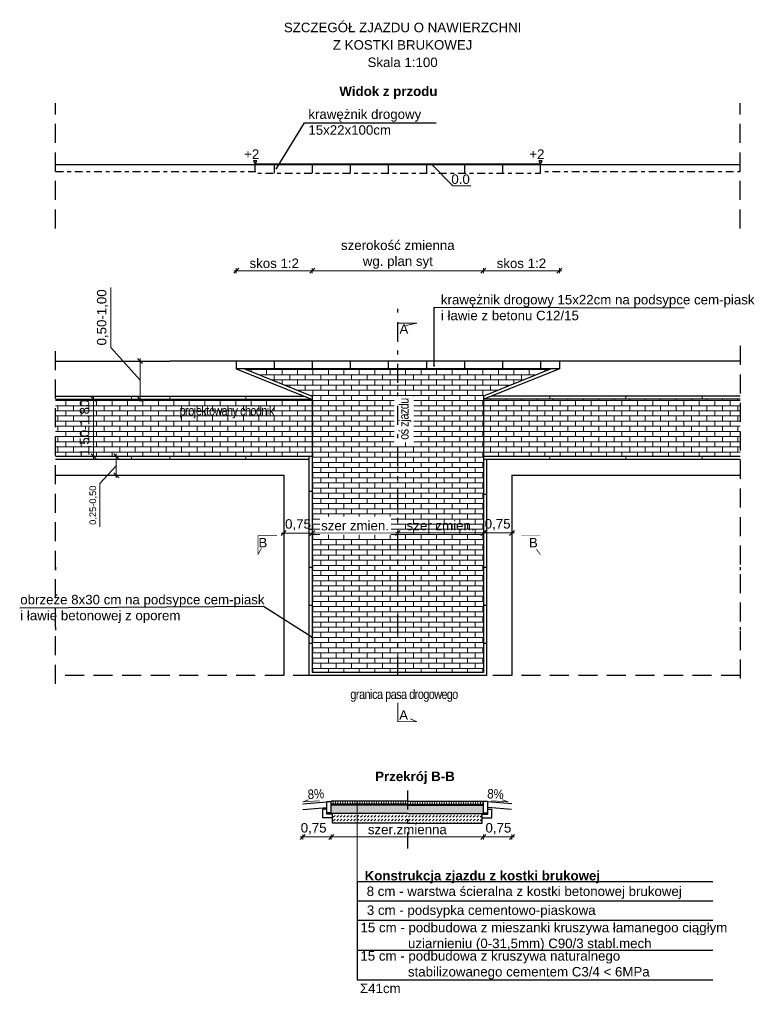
# Model space of a CAD drawing. Header units: metres. Extents: x -854 to 2789, y -128 to 3826.
# Tile 5 of 22: x 212 to 231, y 30 to 56. Entities that reach past the tile are written whole.
import ezdxf
from ezdxf.enums import TextEntityAlignment as Align

# ---------------------------------------------------------------- set-up
doc = ezdxf.new("R2010")
doc.units = ezdxf.units.M
for name, pattern in [('CIĄGŁA', [0]), ('DASHDOT', [1, 0.5, -0.25, 0, -0.25]), ('DASHDOTX2', [50.8, 25.4, -12.7, 0, -12.7]), ('HIDDEN', [0.375, 0.25, -0.125])]:
    doc.linetypes.add(name, pattern=pattern)
for name, color, linetype, lineweight in [('A opisy', 7, 'CIĄGŁA', 13), ('ACODR', 7, 'Continuous', 18), ('D_3_KRESKOWANIE', 7, 'Continuous', 0), ('D_3_OPIS', 7, 'Continuous', 0), ('D_3_WYMIAROWANIE', 7, 'Continuous', 0), ('HATCHE', 7, 'Continuous', 13), ('KRAWĘŻNIK', 7, 'Continuous', 30), ('opis warstw', 7, 'Continuous', 0)]:
    doc.layers.add(name, color=color, linetype=linetype, lineweight=lineweight)
doc.layers.add('OPISY_I_WYMIARY', color=7, linetype='Continuous')
doc.styles.add('opisy', font='arial.ttf', dxfattribs={"height": 0.175})
doc.styles.add('Style-Arial', font='arial.ttf')
doc.styles.add('wym 1do50', font='arial.ttf', dxfattribs={"height": 0.175})
doc.styles.add('WYMIARY', font='geniso.shx', dxfattribs={"width": 0.8})
doc.dimstyles.new('Podstawowy_0_5', dxfattribs={"dimtxt": 0.1, "dimasz": 0.05, "dimexe": 0.1, "dimexo": 0.25, "dimgap": 0.1, "dimtad": 1, "dimzin": 0, "dimdsep": 46, "dimtxsty": 'WYMIARY', "dimblk": 'ARCHTICK', "dimcen": 0.09, "dimclrt": 2, "dimadec": 0, "dimazin": 0, "dimtfac": 1, "dimtofl": 0, "dimtmove": 0, "dimatfit": 3, "dimldrblk": 'ARCHTICK', "dimfxl": 0.7, "dimfxlon": 1, "dimtolj": 1, "dimtzin": 0, "dimarcsym": 0})
doc.dimstyles.new('Wymiar_1 50', dxfattribs={"dimtxt": 0.175, "dimasz": 0.013125, "dimexe": 0.0175, "dimexo": 2.275, "dimgap": 0.065625, "dimtad": 1, "dimzin": 0, "dimtxsty": 'wym 1do50', "dimblk": 'znacznik wymiaru', "dimcen": 0.3, "dimse1": 1, "dimse2": 1, "dimadec": 0, "dimazin": 0, "dimtfac": 1, "dimtmove": 1, "dimatfit": 2, "dimfxl": 1, "dimtzin": 0, "dimlwd": -1, "dimlwe": 0, "dimarcsym": 0})
pattern_1 = [(0, (-16.16635, -0.77066), (0, 0.1354836), []), (90, (-16.16635, -0.77066), (-0.2032, 0.1354836), [0.1354836, -0.1354836])]

# ---------------------------------------------------------------- blocks, each defined once
blk = doc.blocks.new('_ARCHTICK')
at = {"color": 0, "linetype": 'ByBlock', "const_width": 0.15}
blk.add_lwpolyline([(-0.5, -0.5), (0.5, 0.5)], dxfattribs=at)
blk = doc.blocks.new('znacznik wymiaru')
at = {"color": 7}
for p, q in [((-5, -5), (5, 5)), ((-5, 0), (0, 0)), ((0, 5), (0, -5)), ((5, 0), (0, 0))]:
    blk.add_line(p, q, dxfattribs=at)
blk = doc.blocks.new('*D217')
at = {"layer": 'D_3_WYMIAROWANIE', "color": 0, "linetype": 'Continuous', "transparency": 16777216}
blk.add_line((219.338, 42.622), (221.562, 42.623), dxfattribs=at)
at = {"layer": 'Defpoints', "color": 0, "linetype": 'Continuous', "transparency": 16777216}
for p in [(219.325, 42.622), (221.575, 42.623), (221.575, 42.623)]:
    blk.add_point(p, dxfattribs=at)
at = {"layer": 'D_3_WYMIAROWANIE', "color": 0, "linetype": 'Continuous', "transparency": 16777216, "xscale": 0.013125, "yscale": 0.013125, "zscale": 0.013125}
for p, rotation in [((219.325, 42.622), 180.0354428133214), ((221.575, 42.623), 0.03544281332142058)]:
    blk.add_blockref('znacznik wymiaru', p, dxfattribs=dict(at, rotation=rotation))
at = {"layer": 'D_3_WYMIAROWANIE', "color": 0, "linetype": 'Continuous', "transparency": 16777216, "insert": (220.45, 42.815), "char_height": 0.175, "attachment_point": 5, "rotation": 0.0354, "style": 'wym 1do50'}
blk.add_mtext('{\\H1.42857x;szer zmien.}', dxfattribs=at)
blk = doc.blocks.new('*D218')
at = {"layer": 'D_3_WYMIAROWANIE', "color": 0, "linetype": 'Continuous', "transparency": 16777216}
blk.add_line((221.588, 42.623), (223.812, 42.625), dxfattribs=at)
at = {"layer": 'Defpoints', "color": 0, "linetype": 'Continuous', "transparency": 16777216}
for p in [(221.575, 42.623), (223.825, 42.625), (223.825, 42.625)]:
    blk.add_point(p, dxfattribs=at)
at = {"layer": 'D_3_WYMIAROWANIE', "color": 0, "linetype": 'Continuous', "transparency": 16777216, "xscale": 0.013125, "yscale": 0.013125, "zscale": 0.013125}
for p, rotation in [((221.575, 42.623), 180.0572703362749), ((223.825, 42.625), 0.05727033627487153)]:
    blk.add_blockref('znacznik wymiaru', p, dxfattribs=dict(at, rotation=rotation))
at = {"layer": 'D_3_WYMIAROWANIE', "color": 0, "linetype": 'Continuous', "transparency": 16777216, "insert": (222.7, 42.817), "char_height": 0.175, "attachment_point": 5, "rotation": 0.0573, "style": 'wym 1do50'}
blk.add_mtext('{\\H1.42857x;szer zmien.}', dxfattribs=at)
blk = doc.blocks.new('*D219')
at = {"layer": 'D_3_WYMIAROWANIE', "color": 0, "linetype": 'Continuous', "transparency": 16777216}
blk.add_line((219.312, 49.522), (217.338, 49.522), dxfattribs=at)
at = {"layer": 'Defpoints', "color": 0, "linetype": 'Continuous', "transparency": 16777216}
for p in [(217.325, 49.522), (217.325, 47.143), (219.325, 45.843)]:
    blk.add_point(p, dxfattribs=at)
at = {"layer": 'D_3_WYMIAROWANIE', "color": 0, "linetype": 'Continuous', "transparency": 16777216, "xscale": 0.013125, "yscale": 0.013125, "zscale": 0.013125, "rotation": 180}
blk.add_blockref('znacznik wymiaru', (217.325, 49.522), dxfattribs=at)
at = {"layer": 'D_3_WYMIAROWANIE', "color": 0, "linetype": 'Continuous', "transparency": 16777216, "xscale": 0.013125, "yscale": 0.013125, "zscale": 0.013125}
blk.add_blockref('znacznik wymiaru', (219.325, 49.522), dxfattribs=at)
at = {"layer": 'D_3_WYMIAROWANIE', "color": 0, "linetype": 'Continuous', "transparency": 16777216, "insert": (218.325, 49.715), "char_height": 0.175, "attachment_point": 5, "style": 'wym 1do50'}
blk.add_mtext('{\\H1.42857x;skos 1:2}', dxfattribs=at)
blk = doc.blocks.new('*D220')
at = {"layer": 'D_3_WYMIAROWANIE', "color": 0, "linetype": 'Continuous', "transparency": 16777216}
blk.add_line((223.838, 49.522), (225.812, 49.522), dxfattribs=at)
at = {"layer": 'Defpoints', "color": 0, "linetype": 'Continuous', "transparency": 16777216}
for p in [(225.825, 49.522), (225.825, 47.143), (223.825, 45.643)]:
    blk.add_point(p, dxfattribs=at)
at = {"layer": 'D_3_WYMIAROWANIE', "color": 0, "linetype": 'Continuous', "transparency": 16777216, "xscale": 0.013125, "yscale": 0.013125, "zscale": 0.013125, "rotation": 180}
blk.add_blockref('znacznik wymiaru', (223.825, 49.522), dxfattribs=at)
at = {"layer": 'D_3_WYMIAROWANIE', "color": 0, "linetype": 'Continuous', "transparency": 16777216, "xscale": 0.013125, "yscale": 0.013125, "zscale": 0.013125}
blk.add_blockref('znacznik wymiaru', (225.825, 49.522), dxfattribs=at)
at = {"layer": 'D_3_WYMIAROWANIE', "color": 0, "linetype": 'Continuous', "transparency": 16777216, "insert": (224.825, 49.715), "char_height": 0.175, "attachment_point": 5, "style": 'wym 1do50'}
blk.add_mtext('{\\H1.42857x;skos 1:2}', dxfattribs=at)
blk = doc.blocks.new('*D221')
at = {"layer": 'D_3_WYMIAROWANIE', "color": 0, "linetype": 'Continuous', "transparency": 16777216}
blk.add_line((219.338, 49.522), (223.812, 49.522), dxfattribs=at)
at = {"layer": 'Defpoints', "color": 0, "linetype": 'Continuous', "transparency": 16777216}
for p in [(223.825, 49.522), (219.325, 43.152), (223.825, 43.12)]:
    blk.add_point(p, dxfattribs=at)
at = {"layer": 'D_3_WYMIAROWANIE', "color": 0, "linetype": 'Continuous', "transparency": 16777216, "xscale": 0.013125, "yscale": 0.013125, "zscale": 0.013125, "rotation": 180}
blk.add_blockref('znacznik wymiaru', (219.325, 49.522), dxfattribs=at)
at = {"layer": 'D_3_WYMIAROWANIE', "color": 0, "linetype": 'Continuous', "transparency": 16777216, "xscale": 0.013125, "yscale": 0.013125, "zscale": 0.013125}
blk.add_blockref('znacznik wymiaru', (223.825, 49.522), dxfattribs=at)
at = {"layer": 'D_3_WYMIAROWANIE', "color": 0, "linetype": 'Continuous', "transparency": 16777216, "insert": (221.575, 49.946), "char_height": 0.175, "attachment_point": 5, "style": 'wym 1do50'}
blk.add_mtext('{\\H1.42857x;szerokość zmienna\\Pwg. plan syt}', dxfattribs=at)
blk = doc.blocks.new('_Dot')
at = {"color": 0, "linetype": 'ByBlock', "lineweight": -2}
blk.add_line((-0.5, 0), (-1, 0), dxfattribs=at)
at = {"color": 0, "linetype": 'ByBlock', "const_width": 0.5}
blk.add_lwpolyline([(-0.25, 0, 1), (0.25, 0, 1)], format="xyb", close=True, dxfattribs=at)
blk = doc.blocks.new('*D229')
at = {"layer": 'D_3_WYMIAROWANIE', "color": 0, "linetype": 'Continuous', "transparency": 16777216}
blk.add_line((219.088, 34.628), (219.812, 34.628), dxfattribs=at)
at = {"layer": 'Defpoints', "color": 0, "linetype": 'Continuous', "transparency": 16777216}
for p in [(219.075, 35.5), (219.825, 35.56), (219.825, 34.628)]:
    blk.add_point(p, dxfattribs=at)
at = {"layer": 'D_3_WYMIAROWANIE', "color": 0, "linetype": 'Continuous', "transparency": 16777216, "xscale": 0.013125, "yscale": 0.013125, "zscale": 0.013125, "rotation": 180}
blk.add_blockref('znacznik wymiaru', (219.075, 34.628), dxfattribs=at)
at = {"layer": 'D_3_WYMIAROWANIE', "color": 0, "linetype": 'Continuous', "transparency": 16777216, "xscale": 0.013125, "yscale": 0.013125, "zscale": 0.013125}
blk.add_blockref('znacznik wymiaru', (219.825, 34.628), dxfattribs=at)
at = {"layer": 'D_3_WYMIAROWANIE', "color": 0, "linetype": 'Continuous', "transparency": 16777216, "insert": (219.361, 34.844), "char_height": 0.175, "attachment_point": 5, "style": 'wym 1do50'}
blk.add_mtext('{\\H1.42857x;0,75}', dxfattribs=at)
blk = doc.blocks.new('*D230')
at = {"layer": 'D_3_WYMIAROWANIE', "color": 0, "linetype": 'Continuous', "transparency": 16777216}
blk.add_line((219.838, 34.628), (223.812, 34.628), dxfattribs=at)
at = {"layer": 'Defpoints', "color": 0, "linetype": 'Continuous', "transparency": 16777216}
for p in [(219.825, 35.56), (223.825, 35.56), (223.825, 34.628)]:
    blk.add_point(p, dxfattribs=at)
at = {"layer": 'D_3_WYMIAROWANIE', "color": 0, "linetype": 'Continuous', "transparency": 16777216, "xscale": 0.013125, "yscale": 0.013125, "zscale": 0.013125, "rotation": 180}
blk.add_blockref('znacznik wymiaru', (219.825, 34.628), dxfattribs=at)
at = {"layer": 'D_3_WYMIAROWANIE', "color": 0, "linetype": 'Continuous', "transparency": 16777216, "xscale": 0.013125, "yscale": 0.013125, "zscale": 0.013125}
blk.add_blockref('znacznik wymiaru', (223.825, 34.628), dxfattribs=at)
at = {"layer": 'D_3_WYMIAROWANIE', "color": 0, "linetype": 'Continuous', "transparency": 16777216, "insert": (221.825, 34.821), "char_height": 0.175, "attachment_point": 5, "style": 'wym 1do50'}
blk.add_mtext('{\\H1.42857x;szer.zmienna}', dxfattribs=at)
blk = doc.blocks.new('*D231')
at = {"layer": 'D_3_WYMIAROWANIE', "color": 0, "linetype": 'Continuous', "transparency": 16777216}
blk.add_line((223.838, 34.628), (224.562, 34.628), dxfattribs=at)
at = {"layer": 'Defpoints', "color": 0, "linetype": 'Continuous', "transparency": 16777216}
for p in [(223.825, 35.56), (224.575, 35.5), (224.575, 34.628)]:
    blk.add_point(p, dxfattribs=at)
at = {"layer": 'D_3_WYMIAROWANIE', "color": 0, "linetype": 'Continuous', "transparency": 16777216, "xscale": 0.013125, "yscale": 0.013125, "zscale": 0.013125, "rotation": 180}
blk.add_blockref('znacznik wymiaru', (223.825, 34.628), dxfattribs=at)
at = {"layer": 'D_3_WYMIAROWANIE', "color": 0, "linetype": 'Continuous', "transparency": 16777216, "xscale": 0.013125, "yscale": 0.013125, "zscale": 0.013125}
blk.add_blockref('znacznik wymiaru', (224.575, 34.628), dxfattribs=at)
at = {"layer": 'D_3_WYMIAROWANIE', "color": 0, "linetype": 'Continuous', "transparency": 16777216, "insert": (224.22, 34.844), "char_height": 0.175, "attachment_point": 5, "style": 'wym 1do50'}
blk.add_mtext('{\\H1.42857x;0,75}', dxfattribs=at)
blk = doc.blocks.new('*D223')
at = {"layer": 'D_3_WYMIAROWANIE', "color": 0, "linetype": 'Continuous', "transparency": 16777216}
for p, q in [((214.025, 47.506), (214.025, 49.082)), ((214.795, 46.643), (214.025, 47.506)), ((214.795, 46.157), (214.795, 47.13))]:
    blk.add_line(p, q, dxfattribs=at)
at = {"layer": 'Defpoints', "color": 0, "linetype": 'Continuous', "transparency": 16777216}
for p in [(214.795, 47.143), (214.795, 47.143), (214.711, 46.143)]:
    blk.add_point(p, dxfattribs=at)
at = {"layer": 'D_3_WYMIAROWANIE', "color": 0, "linetype": 'Continuous', "transparency": 16777216, "xscale": 0.013125, "yscale": 0.013125, "zscale": 0.013125}
for p, rotation in [((214.795, 47.143), 90), ((214.795, 46.143), 270)]:
    blk.add_blockref('znacznik wymiaru', p, dxfattribs=dict(at, rotation=rotation))
at = {"layer": 'D_3_WYMIAROWANIE', "color": 0, "linetype": 'Continuous', "transparency": 16777216, "insert": (213.809, 48.294), "char_height": 0.175, "attachment_point": 5, "rotation": 90, "style": 'wym 1do50'}
blk.add_mtext('{\\H1.42857x;0,50-1,00}', dxfattribs=at)
blk = doc.blocks.new('*D224')
at = {"layer": 'D_3_WYMIAROWANIE', "color": 0, "linetype": 'Continuous', "transparency": 16777216}
blk.add_line((213.575, 46.13), (213.575, 44.657), dxfattribs=at)
at = {"layer": 'Defpoints', "color": 0, "linetype": 'Continuous', "transparency": 16777216}
for p in [(213.575, 46.143), (213.575, 44.643), (214.711, 44.643)]:
    blk.add_point(p, dxfattribs=at)
at = {"layer": 'D_3_WYMIAROWANIE', "color": 0, "linetype": 'Continuous', "transparency": 16777216, "xscale": 0.013125, "yscale": 0.013125, "zscale": 0.013125}
for p, rotation in [((213.575, 46.143), 90), ((213.575, 44.643), 270)]:
    blk.add_blockref('znacznik wymiaru', p, dxfattribs=dict(at, rotation=rotation))
at = {"layer": 'D_3_WYMIAROWANIE', "color": 0, "linetype": 'Continuous', "transparency": 16777216, "insert": (213.359, 45.393), "char_height": 0.175, "attachment_point": 5, "rotation": 90, "style": 'wym 1do50'}
blk.add_mtext('{\\H1.42857x;1,50-1,80}', dxfattribs=at)
blk = doc.blocks.new('*D225')
at = {"layer": 'D_3_WYMIAROWANIE', "color": 0, "linetype": 'Continuous', "transparency": 16777216}
blk.add_line((219.312, 42.622), (218.588, 42.622), dxfattribs=at)
at = {"layer": 'Defpoints', "color": 0, "linetype": 'Continuous', "transparency": 16777216}
for p in [(218.575, 42.622), (218.575, 42.622), (219.325, 42.622)]:
    blk.add_point(p, dxfattribs=at)
at = {"layer": 'D_3_WYMIAROWANIE', "color": 0, "linetype": 'Continuous', "transparency": 16777216, "xscale": 0.013125, "yscale": 0.013125, "zscale": 0.013125, "rotation": 180}
blk.add_blockref('znacznik wymiaru', (218.575, 42.622), dxfattribs=at)
at = {"layer": 'D_3_WYMIAROWANIE', "color": 0, "linetype": 'Continuous', "transparency": 16777216, "xscale": 0.013125, "yscale": 0.013125, "zscale": 0.013125}
blk.add_blockref('znacznik wymiaru', (219.325, 42.622), dxfattribs=at)
at = {"layer": 'D_3_WYMIAROWANIE', "color": 0, "linetype": 'Continuous', "transparency": 16777216, "insert": (218.95, 42.838), "char_height": 0.175, "attachment_point": 5, "style": 'wym 1do50'}
blk.add_mtext('{\\H1.42857x;0,75}', dxfattribs=at)
blk = doc.blocks.new('*D226')
at = {"layer": 'D_3_WYMIAROWANIE', "color": 0, "linetype": 'Continuous', "transparency": 16777216}
blk.add_line((224.562, 42.625), (223.838, 42.625), dxfattribs=at)
at = {"layer": 'Defpoints', "color": 0, "linetype": 'Continuous', "transparency": 16777216}
for p in [(223.825, 42.625), (223.825, 42.625), (224.575, 42.625)]:
    blk.add_point(p, dxfattribs=at)
at = {"layer": 'D_3_WYMIAROWANIE', "color": 0, "linetype": 'Continuous', "transparency": 16777216, "xscale": 0.013125, "yscale": 0.013125, "zscale": 0.013125, "rotation": 180}
blk.add_blockref('znacznik wymiaru', (223.825, 42.625), dxfattribs=at)
at = {"layer": 'D_3_WYMIAROWANIE', "color": 0, "linetype": 'Continuous', "transparency": 16777216, "xscale": 0.013125, "yscale": 0.013125, "zscale": 0.013125}
blk.add_blockref('znacznik wymiaru', (224.575, 42.625), dxfattribs=at)
at = {"layer": 'D_3_WYMIAROWANIE', "color": 0, "linetype": 'Continuous', "transparency": 16777216, "insert": (224.2, 42.841), "char_height": 0.175, "attachment_point": 5, "style": 'wym 1do50'}
blk.add_mtext('{\\H1.42857x;0,75}', dxfattribs=at)
blk = doc.blocks.new('*D227')
at = {"layer": 'D_3_WYMIAROWANIE', "color": 0, "linetype": 'Continuous', "transparency": 16777216}
for p, q in [((214.17, 44.157), (214.17, 44.63)), ((214.17, 44.393), (213.739, 43.924)), ((213.739, 43.924), (213.739, 42.782))]:
    blk.add_line(p, q, dxfattribs=at)
at = {"layer": 'Defpoints', "color": 0, "linetype": 'Continuous', "transparency": 16777216}
for p in [(213.405, 44.643), (214.17, 44.643), (213.405, 44.143)]:
    blk.add_point(p, dxfattribs=at)
at = {"layer": 'D_3_WYMIAROWANIE', "color": 0, "linetype": 'Continuous', "transparency": 16777216, "xscale": 0.013125, "yscale": 0.013125, "zscale": 0.013125}
for p, rotation in [((214.17, 44.643), 90), ((214.17, 44.143), 270)]:
    blk.add_blockref('znacznik wymiaru', p, dxfattribs=dict(at, rotation=rotation))
at = {"layer": 'D_3_WYMIAROWANIE', "color": 0, "linetype": 'Continuous', "transparency": 16777216, "insert": (213.569, 43.353), "char_height": 0.175, "attachment_point": 5, "rotation": 90, "style": 'wym 1do50'}
blk.add_mtext('0,25-0,50', dxfattribs=at)

msp = doc.modelspace()

# ---------------------------------------------------------------- hatches: boundary and pattern name
at = {"lineweight": 13}
h = msp.add_hatch(dxfattribs=at)
h.set_pattern_fill('AR-BRSTD', color=253, scale=0.002)
h.set_pattern_definition(pattern_1)
h.paths.add_polyline_path([(219.325, 46.143), (212.575, 46.143), (212.575, 44.643), (219.325, 44.643)])
h.paths.add_polyline_path([(214.759, 46.012), (214.759, 47.788), (214.282, 47.788), (214.282, 46.012)], flags=9)
h.paths.add_polyline_path([(213.578, 44.601), (213.578, 46.164), (213.1, 46.164), (213.1, 44.601)], flags=9)
h.paths.add_polyline_path([(214.714, 44.011), (214.714, 44.778), (214.236, 44.778), (214.236, 44.011)], flags=9)
h.paths.add_polyline_path([(215.755, 45.577), (218.382, 45.577), (218.382, 46.098), (215.755, 46.098)], flags=24)
h = msp.add_hatch(dxfattribs=at)
h.set_pattern_fill('AR-BRSTD', color=253, scale=0.002)
h.set_pattern_definition(pattern_1)
h.paths.add_polyline_path([(221.575, 43.143), (221.575, 46.943), (217.54, 46.943), (219.325, 46.223), (219.325, 40.143), (219.325, 38.951), (221.575, 38.951), (221.575, 39.773)])
h.paths.add_polyline_path([(221.995, 45.003), (221.995, 46.225), (221.475, 46.225), (221.475, 45.003)])
h.paths.add_polyline_path([(219.523, 42.574), (221.396, 42.575), (221.396, 43.053), (219.523, 43.052)], flags=16)
h.paths.add_polyline_path([(219.325, 45.098), (219.325, 44.558), (219.325, 45.324)], flags=17)
h.paths.add_polyline_path([(223.825, 38.951), (223.825, 46.223), (224.797, 46.616), (225.61, 46.943), (221.575, 46.943), (221.575, 43.143), (221.575, 39.773), (221.575, 38.951)])
h = msp.add_hatch(dxfattribs=at)
h.set_pattern_fill('AR-BRSTD', color=253, scale=0.002)
h.set_pattern_definition(pattern_1)
h.paths.add_polyline_path([(223.825, 44.643), (230.575, 44.643), (230.575, 46.143), (225.575, 46.143), (225.149, 46.143), (223.841, 46.143), (223.825, 45.643)])
at = {"layer": 'D_3_KRESKOWANIE', "linetype": 'Continuous'}
h = msp.add_hatch(dxfattribs=at)
h.set_pattern_fill('DASH', color=8, scale=0.02, angle=45, style=0)
h.set_pattern_definition([(45, (-3279.81739, -5479.362604), (0, 0.0898025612), [0.0635, -0.0635])])
h.paths.add_polyline_path([(223.795, 35.12), (223.785, 35.177), (223.805, 35.24), (221.864, 35.24), (219.855, 35.23), (219.855, 35.197), (219.855, 35.17), (219.855, 34.99), (221.825, 34.99), (223.795, 34.99)])
at = {"layer": 'HATCHE', "linetype": 'Continuous'}
h = msp.add_hatch(dxfattribs=at)
h.set_pattern_fill('GRAVEL', color=252, scale=0.01, angle=90, style=0)
h.set_pattern_definition([(318.0127875, (-3280.071387, -5479.179724), (2.28599999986, -2.03200000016), [0.034172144, -3.383048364]), (274.969741, (-3280.045987, -5479.202584), (-0.25400001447, 3.047999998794), [0.058640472, -5.805404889]), (222.5104471, (-3280.040907, -5479.261004), (2.793999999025, 2.540000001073), [0.041348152, -4.093472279]), (357.273689, (-3279.977407, -5479.360064), (-5.079999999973, 0.254000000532), [0.053400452, -5.286643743]), (22.83365418, (-3279.924067, -5479.362604), (-3.047999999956, -1.270000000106), [0.05236337, -5.183980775]), (87.273689, (-3279.875807, -5479.342284), (-0.254000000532, -5.079999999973), [0.053400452, -5.286643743]), (127.69424047, (-3279.873267, -5479.288944), (2.54000000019, -3.301999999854), [0.070619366, -6.991311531]), (162.25532837, (-3279.916447, -5479.233064), (-5.587999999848, 1.778000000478), [0.066671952, -6.60052566]), (211.42956562, (-3279.979947, -5479.212744), (-3.301999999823, -2.032000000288), [0.0535813, -5.30455457]), (265.2363583, (-3280.025667, -5479.240684), (0.25400000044, 2.79399999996), [0.061171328, -2.997393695]), (312.3974378, (-3280.030747, -5479.301644), (2.794000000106, -3.047999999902), [0.079107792, -7.831677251]), (228.81407483, (-3279.974867, -5479.108604), (-1.52400000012, -1.77799999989), [0.027000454, -2.673056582]), (261.4692344, (-3279.992647, -5479.128924), (0.507999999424, 3.30200000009), [0.051368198, -5.0854639]), (315, (-3280.00027, -5479.17972), (0.254, -5e-17), [0.035920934, -0.323289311]), (293.1985905, (-3280.030747, -5479.197504), (-0.50799999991, 1.27000000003), [0.019344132, -1.915062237]), (21.8014095, (-3280.023127, -5479.215284), (-0.76199999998, -0.25400000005), [0.027356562, -1.340475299]), (120.9637565, (-3279.997727, -5479.205124), (-0.50799999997, 0.76200000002), [0.044431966, -1.436629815]), (251.5650512, (-3280.02059, -5479.16702), (0.254, 0.508), [0.032128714, -0.771089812]), (106.38954033, (-3280.023127, -5479.362604), (-0.762, 2.54), [0.0450088, -4.455882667]), (160.34617594, (-3280.035827, -5479.319424), (2.793999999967, -1.016000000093), [0.037759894, -3.738221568]), (23.1985905, (-3280.071387, -5479.167024), (-1.27000000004, -0.50799999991), [0.03868801, -1.895718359]), (73.61045967, (-3280.035827, -5479.151784), (-0.761999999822, -2.540000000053), [0.0450088, -4.455882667]), (69.4439548, (-3279.865647, -5479.362604), (-0.508, -1.27), [0.04340352, -2.126773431]), (24.7751406, (-3279.850407, -5479.321964), (-2.793999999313, -1.27000000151), [0.036367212, -3.600359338]), (156.8014095, (-3279.817387, -5479.164484), (-1.27000000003, 0.50799999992), [0.03868801, -1.895718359]), (107.35402464, (-3279.852947, -5479.149244), (1.016000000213, -3.301999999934), [0.042578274, -4.215237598]), (159.4439548, (-3279.817387, -5479.288944), (1.27, -0.50800000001), [0.02170176, -2.148475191]), (191.3099325, (-3279.817387, -5479.179724), (-1.016, -0.254), [0.01295146, -1.282199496]), (255.9637565, (-3279.83009, -5479.182264), (0.254, 0.762), [0.05236337, -0.994905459]), (276.00900596, (-3279.842787, -5479.233064), (-0.254000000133, 2.539999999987), [0.0485267, -4.804136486]), (33.6900675, (-3279.97487, -5479.205124), (-0.508, -0.254), [0.036632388, -0.879177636]), (83.15722659, (-3279.944387, -5479.184804), (0.507999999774, 4.318000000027), [0.063955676, -6.3316009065]), (150.9453959, (-3279.936767, -5479.121304), (1.77799999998, -1.01600000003), [0.026150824, -2.588939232]), (180, (-3279.95963, -5479.1086), (-0.254, -0.254), [0.01524, -0.23876]), (210.25643716, (-3279.850407, -5479.238144), (1.77800000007, 1.015999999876), [0.035286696, -3.493394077]), (138.0127875, (-3279.880887, -5479.255924), (-2.28599999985, 2.03200000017), [0.068344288, -3.34887622]), (90, (-3279.93169, -5479.2102), (-0.254, 0.254), [0.06604, -0.18796]), (55.3048465, (-3279.931687, -5479.144164), (1.777999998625, 2.540000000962), [0.040160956, -3.975931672]), (344.0546041, (-3279.908827, -5479.111144), (1.016, -0.25399999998), [0.036982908, -1.812165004]), (297.64597536, (-3279.873267, -5479.121304), (2.539999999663, -4.826000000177), [0.06021451, -5.961246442]), (265.42607874, (-3279.845327, -5479.174644), (-0.254, -3.302), [0.063702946, -6.306584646])])
h.paths.add_polyline_path([(219.825, 35.46), (219.825, 35.26), (219.845, 35.24), (221.825, 35.24), (223.805, 35.24), (223.825, 35.26), (223.825, 35.46), (221.825, 35.46)])
at = {"layer": 'KRAWĘŻNIK', "lineweight": 15, "true_color": 0x636466}
h = msp.add_hatch(dxfattribs=at)
h.set_pattern_fill('ANSI31', color=251, scale=0.02, angle=45)
h.set_pattern_definition([(90, (-2041.361955, -3934.85418), (-0.0635, 7e-18), [])])
h.paths.add_polyline_path([(223.825, 35.57), (219.825, 35.57), (219.825, 35.49), (223.825, 35.49)])

# ---------------------------------------------------------------- linework, layer by layer
at = {"linetype": 'HIDDEN', "ltscale": 2}
for p, q in [((212.575, 38.657), (212.575, 47.543)), ((230.575, 47.543), (230.575, 38.657)), ((230.575, 38.871), (212.575, 38.871))]:
    msp.add_line(p, q, dxfattribs=at)
for p, q in [((212.575, 47.143), (215.575, 47.143)), ((230.575, 47.143), (227.575, 47.143)), ((212.575, 46.223), (219.111, 46.223)), ((212.575, 46.143), (219.325, 46.143)), ((219.325, 46.223), (219.325, 40.143)), ((223.825, 46.223), (223.825, 41.643)), ((230.575, 46.143), (223.825, 46.143)), ((230.575, 46.223), (224.039, 46.223)), ((212.575, 44.643), (219.325, 44.643)), ((212.575, 44.563), (219.245, 44.563)), ((223.825, 44.643), (230.575, 44.643)), ((223.825, 44.563), (230.575, 44.563)), ((212.575, 44.143), (218.575, 44.143)), ((218.575, 44.143), (218.575, 38.871)), ((224.575, 44.143), (224.575, 38.871)), ((224.575, 44.143), (230.575, 44.143)), ((219.325, 40.143), (219.325, 38.951)), ((220.505, 33.453), (220.505, 30.867)), ((220.505, 30.867), (229.857, 30.867))]:
    msp.add_line(p, q)
at = {"linetype": 'HIDDEN', "ltscale": 2, "flags": 128}
for points in [[(212.575, 50.634), (212.575, 53.934)], [(230.575, 50.634), (230.575, 53.934)]]:
    msp.add_lwpolyline(points, dxfattribs=at)
at = {"flags": 128}
for points in [[(217.825, 52.134), (217.825, 52.334)], [(217.825, 52.314), (217.825, 52.334)], [(218.325, 52.334), (218.325, 52.084)], [(219.325, 52.334), (219.325, 52.084)], [(220.325, 52.334), (220.325, 52.084)], [(221.325, 52.334), (221.325, 52.084)], [(222.325, 52.334), (222.325, 52.084)], [(223.325, 52.334), (223.325, 52.084)], [(224.325, 52.334), (224.325, 52.084)], [(225.325, 52.334), (225.325, 52.314)], [(225.325, 52.134), (225.325, 52.334)], [(212.575, 52.314), (226.325, 52.314)], [(226.325, 52.314), (230.575, 52.314)], [(227.575, 47.143), (215.575, 47.143)], [(217.325, 47.143), (217.325, 46.943)], [(218.325, 47.143), (218.325, 46.943)], [(219.325, 47.143), (219.325, 46.943)], [(220.325, 47.143), (220.325, 46.943)], [(221.325, 47.143), (221.325, 46.943)], [(222.325, 47.143), (222.325, 46.943)], [(223.325, 47.143), (223.325, 46.943)], [(224.325, 47.143), (224.325, 46.943)], [(225.325, 47.143), (225.325, 46.943)], [(225.825, 47.143), (225.825, 46.943)], [(225.825, 47.143), (225.825, 46.943)], [(225.825, 46.943), (217.327, 46.943)], [(217.327, 46.943), (219.309, 46.143)], [(217.54, 46.943), (219.325, 46.223)], [(225.61, 46.943), (223.825, 46.223)], [(225.823, 46.943), (223.841, 46.143)], [(219.245, 40.063), (219.245, 44.643)], [(223.905, 44.563), (223.905, 41.522)], [(219.245, 43.723), (219.325, 43.723)], [(223.825, 43.643), (223.905, 43.643)], [(219.245, 42.723), (219.325, 42.723)], [(223.825, 42.643), (223.905, 42.643)], [(212.575, 41.723), (212.575, 41.643)], [(219.245, 41.723), (219.325, 41.723)], [(223.825, 41.723), (223.825, 38.951), (219.325, 38.951)], [(223.905, 41.723), (223.905, 38.871), (223.655, 38.871)], [(223.825, 41.723), (223.905, 41.723)], [(230.575, 41.723), (230.575, 41.643)], [(219.245, 40.723), (219.325, 40.723)], [(223.825, 40.723), (223.905, 40.723)], [(212.575, 40.143), (212.575, 40.063)], [(223.655, 38.871), (219.245, 38.871), (219.245, 40.063)], [(230.575, 40.143), (230.575, 40.063)], [(219.245, 39.723), (219.325, 39.723)], [(223.825, 39.723), (223.905, 39.723)], [(219.075, 35.5), (219.705, 35.55)], [(221.825, 35.57), (219.825, 35.57)], [(221.825, 35.49), (219.825, 35.49)], [(221.825, 35.57), (223.825, 35.57)], [(221.825, 35.49), (223.825, 35.49)], [(224.575, 35.5), (223.945, 35.55)], [(219.075, 35.35), (219.705, 35.4)], [(221.825, 35.46), (219.825, 35.46)], [(221.825, 35.24), (219.845, 35.24)], [(221.825, 35.46), (223.825, 35.46)], [(221.825, 35.24), (223.805, 35.24)], [(224.563, 35.351), (223.945, 35.4)], [(221.825, 34.99), (219.855, 34.99), (219.855, 35.13)], [(221.825, 34.99), (223.795, 34.99), (223.795, 35.13)], [(220.505, 33.453), (229.857, 33.453)], [(220.505, 32.944), (229.857, 32.944)], [(220.505, 32.434), (229.857, 32.434)], [(220.505, 31.646), (229.857, 31.646)]]:
    msp.add_lwpolyline(points, dxfattribs=at)
at = {"lineweight": 30, "flags": 128}
msp.add_lwpolyline([(217.825, 52.334), (225.325, 52.334)], dxfattribs=at)
at = {"linetype": 'DASHDOTX2', "ltscale": 0.008, "flags": 128}
msp.add_lwpolyline([(212.575, 52.134), (217.825, 52.134), (217.825, 52.084), (225.325, 52.084), (225.325, 52.134), (230.575, 52.134)], dxfattribs=at)
at = {"linetype": 'DASHDOT', "flags": 128}
for points in [[(221.575, 38.871), (221.575, 39.773), (221.575, 43.143), (221.575, 48.599)], [(221.825, 35.848), (221.825, 34.321)]]:
    msp.add_lwpolyline(points, dxfattribs=at)
at = {"flags": 128}
for points, const_width in [([(221.575, 47.643), (221.575, 48.143), (222.075, 48.143)], 0.02), ([(222.075, 48.143), (221.776, 48.077)], 0.02), ([(218.395, 42.555), (217.895, 42.555), (217.895, 42.055)], 0.02), ([(224.823, 42.555), (225.323, 42.555), (225.323, 42.055)], 0.005), ([(217.895, 42.055), (217.988, 42.217)], 0.02), ([(225.323, 42.055), (225.222, 42.198)], 0.02), ([(221.575, 38.158), (221.575, 37.658), (222.075, 37.658)], 0.02), ([(222.075, 37.658), (221.898, 37.738)], 0.02)]:
    msp.add_lwpolyline(points, dxfattribs=dict(at, const_width=const_width))
at = {"layer": 'A opisy'}
msp.add_line((220.505, 35.477), (220.505, 33.453), dxfattribs=at)
at = {"layer": 'D_3_WYMIAROWANIE', "flags": 128}
for points in [[(213.575, 46.223), (213.575, 46.143)], [(214.575, 46.223), (214.575, 46.143)], [(215.575, 46.223), (215.575, 46.143)], [(217.575, 46.223), (217.575, 46.143)], [(225.575, 46.223), (225.575, 46.143)], [(227.575, 46.143), (227.575, 46.223)], [(227.575, 46.223), (227.575, 46.143)], [(229.575, 46.223), (229.575, 46.143)], [(213.575, 44.643), (213.575, 44.563)], [(214.575, 44.643), (214.575, 44.563)], [(215.575, 44.643), (215.575, 44.563)], [(217.575, 44.643), (217.575, 44.563)], [(225.575, 44.643), (225.575, 44.563)], [(227.575, 44.643), (227.575, 44.563)], [(229.575, 44.643), (229.575, 44.563)]]:
    msp.add_lwpolyline(points, dxfattribs=at)
at = {"layer": 'D_3_WYMIAROWANIE', "linetype": 'Continuous', "flags": 128}
for points in [[(219.519, 35.58), (219.079, 35.554), (219.229, 35.605)], [(224.04, 35.58), (224.48, 35.554), (224.331, 35.605)]]:
    msp.add_lwpolyline(points, dxfattribs=at)
at = {"layer": 'KRAWĘŻNIK', "linetype": 'Continuous'}
for p, q in [((219.705, 35.55), (219.715, 35.56)), ((219.705, 35.23), (219.705, 35.55)), ((219.715, 35.56), (219.825, 35.56)), ((219.825, 35.26), (219.825, 35.57)), ((223.825, 35.26), (223.825, 35.57)), ((223.935, 35.56), (223.825, 35.56)), ((223.945, 35.55), (223.935, 35.56)), ((223.945, 35.23), (223.945, 35.55)), ((219.605, 35.13), (219.605, 35.36)), ((219.705, 35.36), (219.605, 35.36)), ((219.825, 35.26), (219.705, 35.26)), ((219.855, 35.23), (219.705, 35.23)), ((219.825, 35.26), (219.855, 35.23)), ((219.855, 35.13), (219.855, 35.23)), ((223.825, 35.26), (223.795, 35.23)), ((223.795, 35.23), (223.945, 35.23)), ((223.795, 35.13), (223.795, 35.23)), ((223.825, 35.26), (223.945, 35.26)), ((223.945, 35.36), (224.045, 35.36)), ((224.045, 35.13), (224.045, 35.36)), ((219.855, 35.13), (219.605, 35.13)), ((223.795, 35.13), (224.045, 35.13))]:
    msp.add_line(p, q, dxfattribs=at)
at = {"layer": 'OPISY_I_WYMIARY'}
for points in [[(217.871, 52.413), (217.779, 52.413), (217.825, 52.334)], [(225.371, 52.413), (225.279, 52.413), (225.325, 52.334)]]:
    msp.add_lwpolyline(points, close=True, dxfattribs=at)

# ---------------------------------------------------------------- block references
at = {"layer": 'A opisy', "xscale": 0.05, "yscale": 0.05, "zscale": 0.05, "rotation": 90.0513967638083}
msp.add_blockref('_Dot', (220.505, 35.527), dxfattribs=at)

# ---------------------------------------------------------------- texts
at = {"layer": 'ACODR', "char_height": 0.25, "attachment_point": 3, "style": 'Style-Arial'}
for s, insert in [('{\\fArial|b1|i0|c238|p39;Widok z przodu}', (222.617, 54.368)), ('{\\fArial|b1|i0|c238|p39;Przekrój B-B}', (223.074, 36.345))]:
    msp.add_mtext_dynamic_manual_height_columns(s, width=158.60284, gutter_width=15, heights=[0], dxfattribs=dict(at, insert=insert))
at = {"layer": 'D_3_OPIS', "linetype": 'Continuous', "insert": (221.701, 55.461), "char_height": 0.25, "width": 9.18035, "attachment_point": 5, "line_spacing_factor": 1.1, "style": 'opisy'}
msp.add_mtext('{\\Farial|c238;SZCZEGÓŁ ZJAZDU O NAWIERZCHNI \\PZ KOSTKI BRUKOWEJ \\PSkala 1:100}', dxfattribs=at)
at = {"layer": 'D_3_WYMIAROWANIE', "linetype": 'Continuous', "style": 'opisy', "width": 0.857143}
for rotation, p in [(3.2655, (219.431, 35.558)), (356.7345, (224.133, 35.557))]:
    msp.add_text('8%%%', height=0.25, rotation=rotation, dxfattribs=at).set_placement(p, align=Align.BOTTOM_CENTER)
at = {"layer": 'opis warstw', "linetype": 'Continuous', "lineweight": 0, "style": 'opisy'}
for s, p in [('+2', (217.732, 52.389)), ('+2', (225.232, 52.389)), ('0.0', (223.225, 51.73))]:
    msp.add_text(s, height=0.25, dxfattribs=at).set_placement(p, align=Align.BOTTOM_CENTER)
at = {"layer": 'opis warstw', "linetype": 'Continuous', "lineweight": 0, "char_height": 0.25, "style": 'opisy'}
for s, width, gutter_width, heights, insert, attachment_point in [('krawężnik drogowy \\P15x22x100cm', 6.82548, 4.637, [1.17], (219.222, 53.766), 1), ('krawężnik drogowy 15x22cm na podsypce cem-piask \\Pi ławie z betonu C12/15 ', 8.24504, 13.601, [1.637], (222.707, 48.886), 1), ('A', 4.27518, 4.637, [1.17], (221.851, 48.115), 3), ('B', 4.27518, 4.637, [1.17], (218.143, 42.494), 3), ('B', 4.27518, 4.637, [1.17], (225.255, 42.494), 3), ('\\pxql;obrzeże 8x30 cm na podsypce cem-piask \\Pi ławie betonowej z oporem', 6.82548, 4.637, [1.17], (218.471, 40.995), 3), ('A', 4.27518, 4.637, [1.17], (221.844, 37.958), 3), ('\\pxqr; {\\fArial|b1|i0|c238|p39;Konstrukcja zjazdu z kostki brukowej}', 8.90555, 0.862, [4.741], (217.987, 33.733), 1), ('\\pi2.94636;8 cm - warstwa ścieralna z kostki betonowej brukowej', 11.28508, 0.862, [4.741], (217.809, 33.323), 1), ('3 cm - podsypka cementowo-piaskowa', 11.41765, 0.862, [4.741], (220.76, 32.826), 1), ('\\A1;\\pxi-5,l5;15 cm - podbudowa z mieszanki kruszywa łamanegoo ciągłym  uziarnieniu (0-31,5mm) C90/3 stabl.mech', 11.41765, 0.862, [4.741], (220.593, 32.369), 1), ('\\A1;\\pxql;15 cm - podbudowa z kruszywa naturalnego\\P\\pl5;stabilizowanego cementem C3/4 < 6MPa', 11.41765, 0.862, [4.741], (220.591, 31.623), 1)]:
    msp.add_mtext_dynamic_manual_height_columns(s, width=width, gutter_width=gutter_width, heights=heights, dxfattribs=dict(at, insert=insert, attachment_point=attachment_point))
at = {"layer": 'opis warstw', "linetype": 'Continuous', "lineweight": 0, "insert": (221.933, 45.075), "char_height": 0.25, "width": 3.81564, "attachment_point": 7, "rotation": 90, "style": 'opisy'}
msp.add_mtext('{\\fArial Narrow|b0|i0|c238|p34;\\T0.9;oś zjazdu}', dxfattribs=at)
at = {"layer": 'opis warstw', "linetype": 'Continuous', "lineweight": 0, "char_height": 0.25, "attachment_point": 7, "style": 'opisy'}
for s, insert, width in [('{\\fArial Narrow|b0|i0|c238|p34;\\T0.9;projektowany chodnik}', (215.836, 45.64), 4.36664), ('{\\fArial Narrow|b0|i0|c238|p34;\\T0.9;granica pasa drogowego}', (220.326, 38.181), 3.81564)]:
    msp.add_mtext(s, dxfattribs=dict(at, insert=insert, width=width))
at = {"layer": 'opis warstw', "linetype": 'Continuous', "lineweight": 0, "insert": (220.288, 30.057), "char_height": 0.25, "width": 9.20152, "attachment_point": 7, "line_spacing_factor": 1.1, "style": 'opisy'}
msp.add_mtext('\\A1;\\P\\pxt6;{\\fArial|b0|i0|c238|p34;   \\fArial|b0|i0|c0|p34;Ʃ}41cm\\P^I', dxfattribs=at)

# ---------------------------------------------------------------- dimensions: what is measured, and where the dimension line sits
at = {"layer": 'D_3_WYMIAROWANIE', "linetype": 'Continuous'}
for base, p1, p2, text, picture, middle in [((223.825, 49.522), (219.325, 43.152), (223.825, 43.12), '{\\H1.42857x;szerokość zmienna\\Pwg. plan syt}', '*D221', (221.575, 49.946)), ((217.325, 49.522), (219.325, 45.843), (217.325, 47.143), '{\\H1.42857x;skos 1:2}', '*D219', (218.325, 49.715)), ((225.825, 49.522), (223.825, 45.643), (225.825, 47.143), '{\\H1.42857x;skos 1:2}', '*D220', (224.825, 49.715)), ((223.825, 34.628), (219.825, 35.56), (223.825, 35.56), '{\\H1.42857x;szer.zmienna}', '*D230', (221.825, 34.821))]:
    dim = msp.add_linear_dim(base=base, p1=p1, p2=p2, text=text, dimstyle='Wymiar_1 50', override={"dimtxt": 0.25}, dxfattribs=at)
    dim.commit()
    dim.dimension.update_dxf_attribs({"geometry": picture, "text_midpoint": middle})
for base, p1, p2, text, picture, middle in [((214.795, 47.143), (214.711, 46.143), (214.795, 47.143), '{\\H1.42857x;0,50-1,00}', '*D223', (214.025, 47.572)), ((213.575, 44.643), (213.575, 46.143), (214.711, 44.643), '{\\H1.42857x;1,50-1,80}', '*D224', (213.575, 45.393)), ((214.17, 44.643), (213.405, 44.143), (213.405, 44.643), '0,25-0,50', '*D227', (213.739, 43.859))]:
    dim = msp.add_linear_dim(base=base, p1=p1, p2=p2, angle=90, text=text, dimstyle='Wymiar_1 50', override={"dimtxt": 0.25}, dxfattribs=at)
    dim.commit()
    dim.dimension.update_dxf_attribs({"geometry": picture, "text_midpoint": middle, "dimtype": 160})
for p1, p2, picture, middle in [((219.325, 42.622), (221.575, 42.623), '*D217', (220.45, 42.815)), ((221.575, 42.623), (223.825, 42.625), '*D218', (222.7, 42.817))]:
    dim = msp.add_aligned_dim(p1=p1, p2=p2, distance=0, text='{\\H1.42857x;szer zmien.}', dimstyle='Wymiar_1 50', override={"dimtxt": 0.25}, dxfattribs=at)
    dim.commit()
    dim.dimension.update_dxf_attribs({"geometry": picture, "text_midpoint": middle})
for base, p1, p2, picture, middle in [((218.575, 42.622), (219.325, 42.622), (218.575, 42.622), '*D225', (218.95, 42.622)), ((223.825, 42.625), (224.575, 42.625), (223.825, 42.625), '*D226', (224.2, 42.625)), ((219.825, 34.628), (219.075, 35.5), (219.825, 35.56), '*D229', (219.361, 34.628)), ((224.575, 34.628), (223.825, 35.56), (224.575, 35.5), '*D231', (224.22, 34.628))]:
    dim = msp.add_linear_dim(base=base, p1=p1, p2=p2, text='{\\H1.42857x;<>}', dimstyle='Wymiar_1 50', override={"dimtxt": 0.25}, dxfattribs=at)
    dim.commit()
    dim.dimension.update_dxf_attribs({"geometry": picture, "text_midpoint": middle, "dimtype": 160})

# ---------------------------------------------------------------- leaders
at = {"layer": 'A opisy'}
for points, override in [([(218.381, 52.214), (219.117, 53.41), (222.585, 53.41)], {"dimgap": 0.1, "dimtad": 0, "dimldrblk": 'Dot'}), ([(222.468, 52.314), (223.014, 51.76), (223.498, 51.759)], {"dimgap": 0.1, "dimtad": 0, "dimldrblk": 'None'}), ([(222.529, 47.023), (222.529, 48.566), (229.109, 48.546)], {"dimgap": 0.1, "dimtad": 0, "dimldrblk": 'Dot'}), ([(219.314, 39.88), (218.045, 40.691), (211.63, 40.649)], {"dimgap": 0.1, "dimtad": 0, "dimldrblk": 'Dot'})]:
    msp.add_leader(points, dimstyle='Podstawowy_0_5', override=override, dxfattribs=at)

doc.saveas('drawing.dxf')
